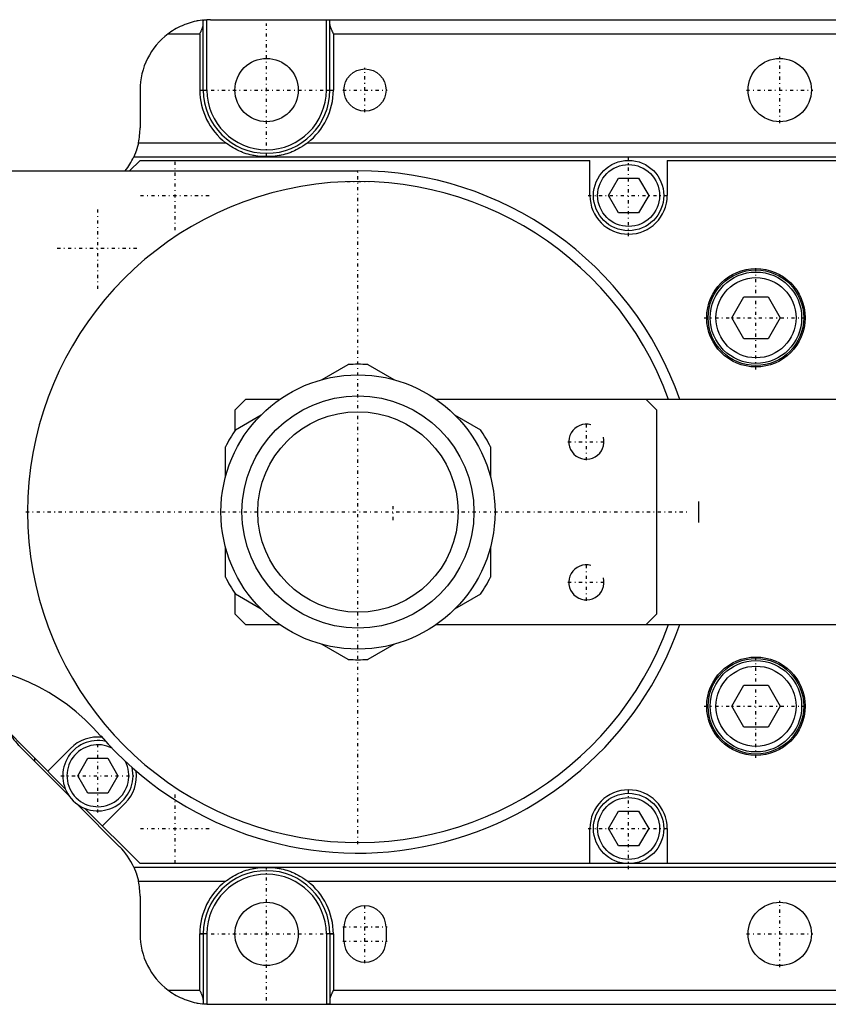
# Model space of a CAD drawing. Extents: x -342 to 171, y -70 to 70.
# Tile 4 of 5: x -48 to 67, y -70 to 70. Entities that reach past the tile are written whole.
import ezdxf

# ---------------------------------------------------------------- set-up
doc = ezdxf.new("R2010")
doc.units = 0
doc.linetypes.add('CENTER', pattern=[1.5, 0.45, -0.5, 0.05, -0.5])
for name, color, linetype in [('AM_0', 7, 'CONTINUOUS'), ('AM_10', 7, 'CONTINUOUS'), ('AM_7', 7, 'CENTER')]:
    doc.layers.add(name, color=color, linetype=linetype)

msp = doc.modelspace()

# ---------------------------------------------------------------- linework, layer by layer
at = {"layer": 'AM_0', "color": 7, "linetype": 'CONTINUOUS'}
for p, q in [((-21, 70), (119, 70)), ((-4.5, 60), (-4.5, 70)), ((-22, 60), (-22, 69.94)), ((-21.5, 60), (-21.5, 69.99)), ((-4, 60), (-4, 69.94)), ((-27, 68), (-22.5, 68)), ((-22.5, 68), (-22.5, 60)), ((-3.5, 68), (-3.5, 60)), ((-3.5, 68), (97.5, 68)), ((-31, 60), (-31, 54.64)), ((-22.5, 60), (-21.5, 60)), ((-4.5, 60), (-3.5, 60)), ((-31.23, 52.5), (-18.83, 52.5)), ((-7.17, 52.5), (101.17, 52.5)), ((-31.9, 50.5), (127, 50.5)), ((-11.9, 50.56), (-14.1, 50.56)), ((-32.5, 48.5), (-31, 50)), ((-31, 50), (33, 50)), ((33, 45), (33, 50)), ((44, 50), (44, 45)), ((44, 50), (103, 50)), ((-126.46, 48.5), (0, 48.5)), ((35.64, 45), (37.07, 47.48)), ((37.07, 47.48), (39.93, 47.48)), ((39.93, 47.48), (41.36, 45)), ((37.07, 42.52), (35.64, 45)), ((41.36, 45), (39.93, 42.52)), ((39.93, 42.52), (37.07, 42.52)), ((53.19, 27.62), (54.91, 30.59)), ((54.91, 30.59), (58.34, 30.59)), ((58.34, 30.59), (60.06, 27.62)), ((54.91, 24.64), (53.19, 27.62)), ((60.06, 27.62), (58.34, 24.64)), ((58.34, 24.64), (54.91, 24.64)), ((-5.1, 18.82), (-1.41, 20.95)), ((1.41, 20.95), (5.1, 18.82)), ((-16, 16), (-17.5, 14.5)), ((-11.15, 16), (-16, 16)), ((110, 16), (11.15, 16)), ((42.5, 14.5), (41, 16)), ((-17.5, 14.5), (-17.5, 11.61)), ((42.5, -14.5), (42.5, 14.5)), ((-17.44, 11.7), (-13.75, 13.83)), ((13.75, 13.83), (17.44, 11.7)), ((-18.85, 4.99), (-18.85, 9.26)), ((18.85, 9.26), (18.85, 4.99)), ((-18.85, -9.26), (-18.85, -4.99)), ((18.85, -4.99), (18.85, -9.26)), ((-17.5, -11.61), (-17.5, -14.5)), ((-13.75, -13.83), (-17.44, -11.7)), ((17.44, -11.7), (13.75, -13.83)), ((-17.5, -14.5), (-16, -16)), ((41, -16), (42.5, -14.5)), ((-16, -16), (-11.15, -16)), ((11.15, -16), (110, -16)), ((-1.41, -20.95), (-5.1, -18.82)), ((5.1, -18.82), (1.41, -20.95)), ((53.19, -27.62), (54.91, -24.64)), ((54.91, -24.64), (58.34, -24.64)), ((58.34, -24.64), (60.06, -27.62)), ((54.91, -30.59), (53.19, -27.62)), ((60.06, -27.62), (58.34, -30.59)), ((-41.64, -39.36), (-51, -30)), ((58.34, -30.59), (54.91, -30.59)), ((-41.09, -40.37), (-48.13, -33.3)), ((-46, -35), (-46, -35.44)), ((-44.14, -36.86), (-40.89, -33.61)), ((-39.86, -37.5), (-38.43, -35.02)), ((-38.43, -35.02), (-35.57, -35.02)), ((-35.57, -35.02), (-34.14, -37.5)), ((-38.43, -39.98), (-39.86, -37.5)), ((-34.14, -37.5), (-35.57, -39.98)), ((-35.57, -39.98), (-38.43, -39.98)), ((-39.89, -41.58), (-33.91, -47.59)), ((-33.11, -41.39), (-36.36, -44.64)), ((-31, -50), (-38.86, -42.14)), ((35.64, -45), (37.07, -42.53)), ((37.07, -42.53), (39.93, -42.53)), ((39.93, -42.53), (41.36, -45)), ((33, -50), (33, -45)), ((37.07, -47.48), (35.64, -45)), ((41.36, -45), (39.93, -47.48)), ((44, -45), (44, -50)), ((39.93, -47.48), (37.07, -47.48)), ((126, -50), (-31, -50)), ((-31.9, -50.5), (127, -50.5)), ((-14.1, -50.56), (-11.9, -50.56)), ((-31.23, -52.5), (-18.83, -52.5)), ((-7.17, -52.5), (101.17, -52.5)), ((-31, -54.64), (-31, -60)), ((-22.5, -68), (-22.5, -60)), ((-21.5, -60), (-22.5, -60)), ((-22, -60), (-22, -69.94)), ((-21.5, -60), (-21.5, -69.99)), ((-4.5, -60), (-4.5, -70)), ((-3.5, -60), (-4.5, -60)), ((-4, -60), (-4, -69.94)), ((-3.5, -60), (-3.5, -68)), ((-2, -61), (-2, -59)), ((4, -59), (4, -61)), ((-27, -68), (-22.5, -68)), ((-3.5, -68), (97.5, -68)), ((-21, -70), (119, -70))]:
    msp.add_line(p, q, dxfattribs=at)
for points in [[(-4.5, 70, 0), (-4.5, 70, 0), (-4.49, 70, 0), (-4.48, 70, 0), (-4.48, 70, 0), (-4.48, 70, 0), (-4.47, 70, 0), (-4.46, 70, 0), (-4.45, 70, 0), (-4.45, 70, 0), (-4.44, 70, 0), (-4.44, 70, 0), (-4.43, 70, 0), (-4.42, 70, 0), (-4.42, 70, 0), (-4.41, 70, 0), (-4.4, 70, 0), (-4.4, 70, 0), (-4.39, 70, 0), (-4.39, 70, 0), (-4.38, 70, 0), (-4.37, 70, 0), (-4.37, 70, 0), (-4.37, 70, 0), (-4.36, 70, 0), (-4.35, 70, 0), (-4.35, 70, 0), (-4.35, 70, 0), (-4.34, 70, 0), (-4.33, 70, 0), (-4.32, 70, 0), (-4.32, 70, 0), (-4.31, 70, 0), (-4.31, 70, 0), (-4.3, 70, 0), (-4.3, 70, 0), (-4.29, 70, 0), (-4.28, 70, 0), (-4.28, 70, 0), (-4.27, 70, 0), (-4.27, 70, 0), (-4.26, 70, 0), (-4.26, 70, 0), (-4.25, 70, 0), (-4.24, 70, 0), (-4.24, 70, 0), (-4.23, 70, 0), (-4.23, 70, 0), (-4.23, 70, 0), (-4.22, 70, 0), (-4.21, 70, 0), (-4.21, 70, 0), (-4.2, 70, 0), (-4.2, 70, 0), (-4.19, 70, 0), (-4.19, 70, 0), (-4.18, 70, 0), (-4.18, 70, 0), (-4.17, 70, 0), (-4.17, 70, 0), (-4.16, 70, 0), (-4.16, 70, 0), (-4.16, 70, 0), (-4.15, 70, 0), (-4.15, 69.99, 0), (-4.14, 69.99, 0), (-4.14, 69.99, 0), (-4.14, 69.99, 0), (-4.13, 69.99, 0), (-4.13, 69.99, 0), (-4.13, 69.99, 0), (-4.12, 69.99, 0), (-4.12, 69.99, 0), (-4.11, 69.99, 0), (-4.11, 69.99, 0), (-4.1, 69.99, 0), (-4.1, 69.99, 0), (-4.1, 69.99, 0), (-4.1, 69.99, 0), (-4.09, 69.99, 0), (-4.09, 69.99, 0), (-4.08, 69.99, 0), (-4.08, 69.99, 0), (-4.08, 69.99, 0), (-4.08, 69.99, 0), (-4.07, 69.99, 0), (-4.07, 69.98, 0), (-4.06, 69.98, 0), (-4.06, 69.98, 0), (-4.06, 69.98, 0), (-4.06, 69.98, 0), (-4.05, 69.98, 0), (-4.05, 69.98, 0), (-4.05, 69.98, 0), (-4.04, 69.98, 0), (-4.04, 69.98, 0), (-4.04, 69.98, 0), (-4.04, 69.98, 0), (-4.04, 69.98, 0), (-4.03, 69.97, 0), (-4.03, 69.97, 0), (-4.03, 69.97, 0), (-4.03, 69.97, 0), (-4.02, 69.97, 0), (-4.02, 69.97, 0), (-4.02, 69.97, 0), (-4.02, 69.97, 0), (-4.02, 69.97, 0), (-4.02, 69.96, 0), (-4.02, 69.96, 0), (-4.01, 69.96, 0), (-4.01, 69.96, 0), (-4.01, 69.96, 0), (-4.01, 69.96, 0), (-4.01, 69.96, 0), (-4.01, 69.96, 0), (-4.01, 69.96, 0), (-4.01, 69.95, 0), (-4, 69.95, 0), (-4, 69.95, 0), (-4, 69.95, 0), (-4, 69.95, 0), (-4, 69.95, 0), (-4, 69.95, 0), (-4, 69.94, 0), (-4, 69.94, 0), (-4, 69.94, 0), (-4, 69.94, 0), (-4, 69.94, 0), (-4, 69.94, 0), (-4, 69.94, 0)], [(-22, 69.95, 0), (-22.14, 69.93, 0), (-22.43, 69.9, 0), (-22.72, 69.85, 0), (-22.87, 69.82, 0), (-23.02, 69.79, 0), (-23.31, 69.73, 0), (-23.6, 69.66, 0), (-23.89, 69.57, 0), (-24.18, 69.48, 0), (-24.46, 69.38, 0), (-24.61, 69.33, 0), (-24.75, 69.27, 0), (-25.03, 69.15, 0), (-25.31, 69.02, 0), (-25.58, 68.89, 0), (-25.85, 68.75, 0), (-26.11, 68.59, 0), (-26.25, 68.51, 0), (-26.37, 68.43, 0), (-26.63, 68.27, 0), (-26.88, 68.09, 0), (-27, 68, 0)], [(-22.5, 68, 0), (-22.48, 68.04, 0), (-22.44, 68.11, 0), (-22.41, 68.19, 0), (-22.39, 68.23, 0), (-22.37, 68.27, 0), (-22.33, 68.34, 0), (-22.29, 68.42, 0), (-22.26, 68.5, 0), (-22.22, 68.58, 0), (-22.19, 68.65, 0), (-22.17, 68.69, 0), (-22.16, 68.73, 0), (-22.13, 68.8, 0), (-22.1, 68.88, 0), (-22.07, 68.95, 0), (-22.05, 69.02, 0), (-22.03, 69.09, 0), (-22.02, 69.13, 0), (-22.02, 69.16, 0), (-22.01, 69.2, 0), (-22.01, 69.21, 0), (-22.01, 69.22, 0), (-22.01, 69.23, 0), (-22.01, 69.23, 0), (-22, 69.24, 0), (-22, 69.25, 0), (-22, 69.26, 0), (-22, 69.28, 0), (-22, 69.29, 0), (-22, 69.29, 0), (-22, 69.3, 0), (-22, 69.31, 0), (-22, 69.32, 0), (-22, 69.32, 0)], [(-22, 69.95, 0), (-22, 69.95, 0), (-22, 69.95, 0), (-21.99, 69.95, 0), (-21.99, 69.95, 0), (-21.99, 69.95, 0), (-21.99, 69.95, 0), (-21.99, 69.95, 0), (-21.99, 69.95, 0), (-21.99, 69.95, 0), (-21.99, 69.95, 0), (-21.99, 69.95, 0), (-21.99, 69.95, 0), (-21.98, 69.95, 0), (-21.98, 69.95, 0), (-21.98, 69.95, 0), (-21.98, 69.95, 0), (-21.98, 69.95, 0), (-21.98, 69.95, 0), (-21.97, 69.95, 0), (-21.97, 69.95, 0), (-21.97, 69.95, 0), (-21.97, 69.95, 0), (-21.97, 69.95, 0), (-21.96, 69.95, 0), (-21.96, 69.95, 0), (-21.96, 69.95, 0), (-21.96, 69.95, 0), (-21.96, 69.95, 0), (-21.95, 69.95, 0), (-21.95, 69.95, 0), (-21.95, 69.95, 0), (-21.94, 69.96, 0), (-21.94, 69.96, 0), (-21.94, 69.96, 0), (-21.94, 69.96, 0), (-21.93, 69.96, 0), (-21.93, 69.96, 0), (-21.93, 69.96, 0), (-21.92, 69.96, 0), (-21.92, 69.96, 0), (-21.92, 69.96, 0), (-21.92, 69.96, 0), (-21.91, 69.96, 0), (-21.91, 69.96, 0), (-21.91, 69.96, 0), (-21.9, 69.96, 0), (-21.9, 69.96, 0), (-21.9, 69.96, 0), (-21.89, 69.96, 0), (-21.89, 69.96, 0), (-21.89, 69.96, 0), (-21.88, 69.96, 0), (-21.88, 69.96, 0), (-21.87, 69.96, 0), (-21.87, 69.96, 0), (-21.87, 69.96, 0), (-21.86, 69.96, 0), (-21.86, 69.96, 0), (-21.85, 69.96, 0), (-21.85, 69.96, 0), (-21.85, 69.96, 0), (-21.85, 69.96, 0), (-21.84, 69.96, 0), (-21.84, 69.97, 0), (-21.83, 69.97, 0), (-21.83, 69.97, 0), (-21.83, 69.97, 0), (-21.82, 69.97, 0), (-21.82, 69.97, 0), (-21.82, 69.97, 0), (-21.81, 69.97, 0), (-21.8, 69.97, 0), (-21.8, 69.97, 0), (-21.79, 69.97, 0), (-21.79, 69.97, 0), (-21.79, 69.97, 0), (-21.78, 69.97, 0), (-21.78, 69.97, 0), (-21.77, 69.97, 0), (-21.77, 69.97, 0), (-21.76, 69.97, 0), (-21.75, 69.97, 0), (-21.75, 69.97, 0), (-21.75, 69.97, 0), (-21.74, 69.97, 0), (-21.74, 69.97, 0), (-21.73, 69.97, 0), (-21.72, 69.97, 0), (-21.72, 69.97, 0), (-21.72, 69.97, 0), (-21.71, 69.97, 0), (-21.71, 69.98, 0), (-21.7, 69.98, 0), (-21.69, 69.98, 0), (-21.69, 69.98, 0), (-21.68, 69.98, 0), (-21.68, 69.98, 0), (-21.67, 69.98, 0), (-21.67, 69.98, 0), (-21.66, 69.98, 0), (-21.65, 69.98, 0), (-21.65, 69.98, 0), (-21.64, 69.98, 0), (-21.64, 69.98, 0), (-21.64, 69.98, 0), (-21.63, 69.98, 0), (-21.62, 69.98, 0), (-21.62, 69.98, 0), (-21.62, 69.98, 0), (-21.61, 69.98, 0), (-21.6, 69.98, 0), (-21.6, 69.98, 0), (-21.6, 69.98, 0), (-21.59, 69.98, 0), (-21.58, 69.98, 0), (-21.58, 69.98, 0), (-21.57, 69.98, 0), (-21.56, 69.98, 0), (-21.56, 69.98, 0), (-21.56, 69.98, 0), (-21.55, 69.98, 0), (-21.54, 69.99, 0), (-21.54, 69.99, 0), (-21.53, 69.99, 0), (-21.52, 69.99, 0), (-21.52, 69.99, 0), (-21.52, 69.99, 0), (-21.51, 69.99, 0), (-21.5, 69.99, 0), (-21.5, 69.99, 0)], [(-22, 69.94, 0), (-22, 69.94, 0), (-22, 69.94, 0), (-22, 69.95, 0), (-22, 69.95, 0)], [(-4, 69.32, 0), (-4, 69.32, 0), (-4, 69.31, 0), (-4, 69.3, 0), (-4, 69.29, 0), (-4, 69.29, 0), (-4, 69.28, 0), (-4, 69.26, 0), (-4, 69.25, 0), (-4, 69.24, 0), (-3.99, 69.23, 0), (-3.99, 69.23, 0), (-3.99, 69.22, 0), (-3.99, 69.21, 0), (-3.99, 69.2, 0), (-3.98, 69.16, 0), (-3.98, 69.13, 0), (-3.97, 69.09, 0), (-3.95, 69.02, 0), (-3.93, 68.95, 0), (-3.9, 68.88, 0), (-3.87, 68.8, 0), (-3.84, 68.73, 0), (-3.83, 68.69, 0), (-3.81, 68.65, 0), (-3.78, 68.58, 0), (-3.74, 68.5, 0), (-3.71, 68.42, 0), (-3.67, 68.34, 0), (-3.63, 68.27, 0), (-3.61, 68.23, 0), (-3.59, 68.19, 0), (-3.56, 68.11, 0), (-3.52, 68.04, 0), (-3.5, 68, 0)], [(-31.23, 52.5, 0), (-31.23, 52.49, 0), (-31.24, 52.46, 0), (-31.25, 52.43, 0), (-31.25, 52.42, 0), (-31.25, 52.4, 0), (-31.26, 52.37, 0), (-31.27, 52.34, 0), (-31.27, 52.32, 0), (-31.28, 52.29, 0), (-31.29, 52.26, 0), (-31.29, 52.24, 0), (-31.29, 52.23, 0), (-31.3, 52.2, 0), (-31.31, 52.17, 0), (-31.32, 52.15, 0), (-31.32, 52.12, 0), (-31.33, 52.09, 0), (-31.33, 52.07, 0), (-31.34, 52.06, 0), (-31.35, 52.03, 0), (-31.35, 52, 0), (-31.36, 51.99, 0), (-31.36, 51.97, 0), (-31.37, 51.95, 0), (-31.38, 51.92, 0), (-31.38, 51.9, 0), (-31.39, 51.89, 0), (-31.39, 51.86, 0), (-31.4, 51.83, 0), (-31.41, 51.81, 0), (-31.42, 51.78, 0), (-31.43, 51.75, 0), (-31.43, 51.74, 0), (-31.43, 51.73, 0), (-31.44, 51.7, 0), (-31.45, 51.67, 0), (-31.46, 51.65, 0), (-31.47, 51.62, 0), (-31.48, 51.59, 0), (-31.48, 51.58, 0), (-31.48, 51.57, 0), (-31.49, 51.54, 0), (-31.5, 51.52, 0), (-31.51, 51.49, 0), (-31.52, 51.47, 0), (-31.53, 51.44, 0), (-31.53, 51.43, 0), (-31.53, 51.42, 0), (-31.54, 51.39, 0), (-31.55, 51.37, 0), (-31.56, 51.34, 0), (-31.57, 51.32, 0), (-31.58, 51.3, 0), (-31.58, 51.29, 0), (-31.58, 51.28, 0), (-31.59, 51.25, 0), (-31.6, 51.23, 0), (-31.61, 51.21, 0), (-31.61, 51.19, 0), (-31.62, 51.17, 0), (-31.63, 51.16, 0), (-31.63, 51.15, 0), (-31.64, 51.12, 0), (-31.65, 51.1, 0), (-31.65, 51.09, 0), (-31.65, 51.08, 0), (-31.66, 51.07, 0), (-31.67, 51.05, 0), (-31.67, 51.04, 0), (-31.68, 51.03, 0), (-31.68, 51.01, 0), (-31.69, 50.99, 0), (-31.7, 50.97, 0), (-31.7, 50.95, 0), (-31.71, 50.94, 0), (-31.72, 50.93, 0), (-31.72, 50.92, 0), (-31.73, 50.9, 0), (-31.73, 50.88, 0), (-31.74, 50.87, 0), (-31.75, 50.85, 0), (-31.75, 50.83, 0), (-31.76, 50.82, 0), (-31.76, 50.82, 0), (-31.77, 50.8, 0), (-31.77, 50.79, 0), (-31.78, 50.77, 0), (-31.79, 50.76, 0), (-31.79, 50.74, 0), (-31.79, 50.73, 0), (-31.8, 50.73, 0), (-31.8, 50.71, 0), (-31.81, 50.7, 0), (-31.81, 50.69, 0), (-31.82, 50.68, 0), (-31.82, 50.66, 0), (-31.83, 50.66, 0), (-31.83, 50.65, 0), (-31.83, 50.64, 0), (-31.84, 50.63, 0), (-31.84, 50.62, 0), (-31.85, 50.61, 0), (-31.85, 50.6, 0), (-31.85, 50.6, 0), (-31.86, 50.59, 0), (-31.86, 50.58, 0), (-31.86, 50.57, 0), (-31.87, 50.57, 0), (-31.87, 50.57, 0), (-31.87, 50.56, 0), (-31.87, 50.55, 0), (-31.88, 50.55, 0), (-31.88, 50.55, 0), (-31.88, 50.54, 0), (-31.88, 50.53, 0), (-31.88, 50.53, 0), (-31.89, 50.52, 0), (-31.89, 50.52, 0), (-31.89, 50.52, 0), (-31.89, 50.52, 0), (-31.89, 50.51, 0), (-31.89, 50.51, 0), (-31.89, 50.51, 0), (-31.9, 50.5, 0), (-31.9, 50.5, 0), (-31.9, 50.5, 0), (-31.9, 50.5, 0), (-31.9, 50.5, 0), (-31.9, 50.5, 0), (-31.9, 50.5, 0)], [(-14.1, 50.56, 0), (-14.23, 50.58, 0), (-14.51, 50.62, 0), (-14.79, 50.67, 0), (-14.93, 50.7, 0), (-15.07, 50.73, 0), (-15.34, 50.79, 0), (-15.62, 50.87, 0), (-15.89, 50.95, 0), (-16.17, 51.04, 0), (-16.44, 51.14, 0), (-16.57, 51.2, 0), (-16.71, 51.25, 0), (-16.97, 51.37, 0), (-17.23, 51.5, 0), (-17.49, 51.63, 0), (-17.75, 51.77, 0), (-18, 51.92, 0), (-18.12, 52, 0), (-18.24, 52.08, 0), (-18.48, 52.24, 0), (-18.72, 52.41, 0), (-18.83, 52.5, 0)], [(-7.17, 52.5, 0), (-7.28, 52.41, 0), (-7.52, 52.24, 0), (-7.76, 52.08, 0), (-7.88, 52, 0), (-8, 51.92, 0), (-8.25, 51.77, 0), (-8.51, 51.63, 0), (-8.77, 51.5, 0), (-9.03, 51.37, 0), (-9.29, 51.25, 0), (-9.43, 51.2, 0), (-9.56, 51.14, 0), (-9.83, 51.04, 0), (-10.11, 50.95, 0), (-10.38, 50.87, 0), (-10.66, 50.79, 0), (-10.93, 50.73, 0), (-11.07, 50.7, 0), (-11.21, 50.67, 0), (-11.49, 50.62, 0), (-11.77, 50.58, 0), (-11.9, 50.56, 0)], [(-31.9, -50.5, 0), (-31.9, -50.5, 0), (-31.9, -50.5, 0), (-31.9, -50.5, 0), (-31.9, -50.5, 0), (-31.9, -50.5, 0), (-31.9, -50.5, 0), (-31.89, -50.51, 0), (-31.89, -50.51, 0), (-31.89, -50.51, 0), (-31.89, -50.52, 0), (-31.89, -50.52, 0), (-31.89, -50.52, 0), (-31.89, -50.52, 0), (-31.88, -50.53, 0), (-31.88, -50.53, 0), (-31.88, -50.54, 0), (-31.88, -50.55, 0), (-31.88, -50.55, 0), (-31.87, -50.55, 0), (-31.87, -50.56, 0), (-31.87, -50.57, 0), (-31.87, -50.57, 0), (-31.86, -50.57, 0), (-31.86, -50.58, 0), (-31.86, -50.59, 0), (-31.85, -50.6, 0), (-31.85, -50.6, 0), (-31.85, -50.61, 0), (-31.84, -50.62, 0), (-31.84, -50.63, 0), (-31.83, -50.64, 0), (-31.83, -50.65, 0), (-31.83, -50.66, 0), (-31.82, -50.66, 0), (-31.82, -50.68, 0), (-31.81, -50.69, 0), (-31.81, -50.7, 0), (-31.8, -50.71, 0), (-31.8, -50.73, 0), (-31.79, -50.73, 0), (-31.79, -50.74, 0), (-31.79, -50.76, 0), (-31.78, -50.77, 0), (-31.77, -50.79, 0), (-31.77, -50.8, 0), (-31.76, -50.82, 0), (-31.76, -50.82, 0), (-31.75, -50.83, 0), (-31.75, -50.85, 0), (-31.74, -50.87, 0), (-31.73, -50.88, 0), (-31.73, -50.9, 0), (-31.72, -50.92, 0), (-31.72, -50.93, 0), (-31.71, -50.94, 0), (-31.7, -50.95, 0), (-31.7, -50.97, 0), (-31.69, -50.99, 0), (-31.68, -51.01, 0), (-31.68, -51.03, 0), (-31.67, -51.04, 0), (-31.67, -51.05, 0), (-31.66, -51.07, 0), (-31.65, -51.08, 0), (-31.65, -51.09, 0), (-31.65, -51.1, 0), (-31.64, -51.12, 0), (-31.63, -51.15, 0), (-31.63, -51.16, 0), (-31.62, -51.17, 0), (-31.61, -51.19, 0), (-31.61, -51.21, 0), (-31.6, -51.23, 0), (-31.59, -51.25, 0), (-31.58, -51.28, 0), (-31.58, -51.29, 0), (-31.58, -51.3, 0), (-31.57, -51.32, 0), (-31.56, -51.34, 0), (-31.55, -51.37, 0), (-31.54, -51.39, 0), (-31.53, -51.42, 0), (-31.53, -51.43, 0), (-31.53, -51.44, 0), (-31.52, -51.47, 0), (-31.51, -51.49, 0), (-31.5, -51.52, 0), (-31.49, -51.54, 0), (-31.48, -51.57, 0), (-31.48, -51.58, 0), (-31.48, -51.59, 0), (-31.47, -51.62, 0), (-31.46, -51.65, 0), (-31.45, -51.67, 0), (-31.44, -51.7, 0), (-31.43, -51.73, 0), (-31.43, -51.74, 0), (-31.43, -51.75, 0), (-31.42, -51.78, 0), (-31.41, -51.81, 0), (-31.4, -51.83, 0), (-31.39, -51.86, 0), (-31.39, -51.89, 0), (-31.38, -51.9, 0), (-31.38, -51.92, 0), (-31.37, -51.95, 0), (-31.36, -51.97, 0), (-31.36, -51.99, 0), (-31.35, -52, 0), (-31.35, -52.03, 0), (-31.34, -52.06, 0), (-31.33, -52.07, 0), (-31.33, -52.09, 0), (-31.32, -52.12, 0), (-31.32, -52.15, 0), (-31.31, -52.17, 0), (-31.3, -52.2, 0), (-31.29, -52.23, 0), (-31.29, -52.24, 0), (-31.29, -52.26, 0), (-31.28, -52.29, 0), (-31.27, -52.32, 0), (-31.27, -52.34, 0), (-31.26, -52.37, 0), (-31.25, -52.4, 0), (-31.25, -52.42, 0), (-31.25, -52.43, 0), (-31.24, -52.46, 0), (-31.23, -52.49, 0), (-31.23, -52.5, 0)], [(-18.83, -52.5, 0), (-18.72, -52.41, 0), (-18.48, -52.24, 0), (-18.24, -52.08, 0), (-18.12, -52, 0), (-18, -51.92, 0), (-17.75, -51.77, 0), (-17.49, -51.63, 0), (-17.23, -51.5, 0), (-16.97, -51.37, 0), (-16.71, -51.25, 0), (-16.57, -51.2, 0), (-16.44, -51.14, 0), (-16.17, -51.04, 0), (-15.89, -50.95, 0), (-15.62, -50.87, 0), (-15.34, -50.79, 0), (-15.07, -50.73, 0), (-14.93, -50.7, 0), (-14.79, -50.67, 0), (-14.51, -50.62, 0), (-14.23, -50.58, 0), (-14.1, -50.56, 0)], [(-11.9, -50.56, 0), (-11.77, -50.58, 0), (-11.49, -50.62, 0), (-11.21, -50.67, 0), (-11.07, -50.7, 0), (-10.93, -50.73, 0), (-10.66, -50.79, 0), (-10.38, -50.87, 0), (-10.11, -50.95, 0), (-9.83, -51.04, 0), (-9.56, -51.14, 0), (-9.43, -51.2, 0), (-9.29, -51.25, 0), (-9.03, -51.37, 0), (-8.77, -51.5, 0), (-8.51, -51.63, 0), (-8.25, -51.77, 0), (-8, -51.92, 0), (-7.88, -52, 0), (-7.76, -52.08, 0), (-7.52, -52.24, 0), (-7.28, -52.41, 0), (-7.17, -52.5, 0)], [(-27, -68, 0), (-26.88, -68.09, 0), (-26.63, -68.27, 0), (-26.37, -68.43, 0), (-26.25, -68.51, 0), (-26.11, -68.59, 0), (-25.85, -68.75, 0), (-25.58, -68.89, 0), (-25.31, -69.02, 0), (-25.03, -69.15, 0), (-24.75, -69.27, 0), (-24.61, -69.33, 0), (-24.46, -69.38, 0), (-24.18, -69.48, 0), (-23.89, -69.57, 0), (-23.6, -69.66, 0), (-23.31, -69.73, 0), (-23.02, -69.79, 0), (-22.87, -69.82, 0), (-22.72, -69.85, 0), (-22.43, -69.9, 0), (-22.14, -69.93, 0), (-22, -69.95, 0)], [(-22, -69.32, 0), (-22, -69.32, 0), (-22, -69.31, 0), (-22, -69.3, 0), (-22, -69.29, 0), (-22, -69.29, 0), (-22, -69.28, 0), (-22, -69.26, 0), (-22, -69.25, 0), (-22, -69.24, 0), (-22.01, -69.23, 0), (-22.01, -69.23, 0), (-22.01, -69.22, 0), (-22.01, -69.21, 0), (-22.01, -69.2, 0), (-22.02, -69.16, 0), (-22.02, -69.13, 0), (-22.03, -69.09, 0), (-22.05, -69.02, 0), (-22.07, -68.95, 0), (-22.1, -68.88, 0), (-22.13, -68.8, 0), (-22.16, -68.73, 0), (-22.17, -68.69, 0), (-22.19, -68.65, 0), (-22.22, -68.58, 0), (-22.26, -68.5, 0), (-22.29, -68.42, 0), (-22.33, -68.34, 0), (-22.37, -68.27, 0), (-22.39, -68.23, 0), (-22.41, -68.19, 0), (-22.44, -68.11, 0), (-22.48, -68.04, 0), (-22.5, -68, 0)], [(-3.5, -68, 0), (-3.52, -68.04, 0), (-3.56, -68.11, 0), (-3.59, -68.19, 0), (-3.61, -68.23, 0), (-3.63, -68.27, 0), (-3.67, -68.34, 0), (-3.71, -68.42, 0), (-3.74, -68.5, 0), (-3.78, -68.58, 0), (-3.81, -68.65, 0), (-3.83, -68.69, 0), (-3.84, -68.73, 0), (-3.87, -68.8, 0), (-3.9, -68.88, 0), (-3.93, -68.95, 0), (-3.95, -69.02, 0), (-3.97, -69.09, 0), (-3.98, -69.13, 0), (-3.98, -69.16, 0), (-3.99, -69.2, 0), (-3.99, -69.21, 0), (-3.99, -69.22, 0), (-3.99, -69.23, 0), (-3.99, -69.23, 0), (-4, -69.24, 0), (-4, -69.25, 0), (-4, -69.26, 0), (-4, -69.28, 0), (-4, -69.29, 0), (-4, -69.29, 0), (-4, -69.3, 0), (-4, -69.31, 0), (-4, -69.32, 0), (-4, -69.32, 0)], [(-22, -69.95, 0), (-22, -69.95, 0), (-22, -69.94, 0), (-22, -69.94, 0), (-22, -69.94, 0)], [(-21.5, -69.99, 0), (-21.5, -69.99, 0), (-21.51, -69.99, 0), (-21.52, -69.99, 0), (-21.52, -69.99, 0), (-21.52, -69.99, 0), (-21.53, -69.99, 0), (-21.54, -69.99, 0), (-21.54, -69.99, 0), (-21.55, -69.98, 0), (-21.56, -69.98, 0), (-21.56, -69.98, 0), (-21.56, -69.98, 0), (-21.57, -69.98, 0), (-21.58, -69.98, 0), (-21.58, -69.98, 0), (-21.59, -69.98, 0), (-21.6, -69.98, 0), (-21.6, -69.98, 0), (-21.6, -69.98, 0), (-21.61, -69.98, 0), (-21.62, -69.98, 0), (-21.62, -69.98, 0), (-21.62, -69.98, 0), (-21.63, -69.98, 0), (-21.64, -69.98, 0), (-21.64, -69.98, 0), (-21.64, -69.98, 0), (-21.65, -69.98, 0), (-21.65, -69.98, 0), (-21.66, -69.98, 0), (-21.67, -69.98, 0), (-21.67, -69.98, 0), (-21.68, -69.98, 0), (-21.68, -69.98, 0), (-21.69, -69.98, 0), (-21.69, -69.98, 0), (-21.7, -69.98, 0), (-21.71, -69.98, 0), (-21.71, -69.97, 0), (-21.72, -69.97, 0), (-21.72, -69.97, 0), (-21.72, -69.97, 0), (-21.73, -69.97, 0), (-21.74, -69.97, 0), (-21.74, -69.97, 0), (-21.75, -69.97, 0), (-21.75, -69.97, 0), (-21.75, -69.97, 0), (-21.76, -69.97, 0), (-21.77, -69.97, 0), (-21.77, -69.97, 0), (-21.78, -69.97, 0), (-21.78, -69.97, 0), (-21.79, -69.97, 0), (-21.79, -69.97, 0), (-21.79, -69.97, 0), (-21.8, -69.97, 0), (-21.8, -69.97, 0), (-21.81, -69.97, 0), (-21.82, -69.97, 0), (-21.82, -69.97, 0), (-21.82, -69.97, 0), (-21.83, -69.97, 0), (-21.83, -69.97, 0), (-21.83, -69.97, 0), (-21.84, -69.97, 0), (-21.84, -69.96, 0), (-21.85, -69.96, 0), (-21.85, -69.96, 0), (-21.85, -69.96, 0), (-21.85, -69.96, 0), (-21.86, -69.96, 0), (-21.86, -69.96, 0), (-21.87, -69.96, 0), (-21.87, -69.96, 0), (-21.87, -69.96, 0), (-21.88, -69.96, 0), (-21.88, -69.96, 0), (-21.89, -69.96, 0), (-21.89, -69.96, 0), (-21.89, -69.96, 0), (-21.9, -69.96, 0), (-21.9, -69.96, 0), (-21.9, -69.96, 0), (-21.91, -69.96, 0), (-21.91, -69.96, 0), (-21.91, -69.96, 0), (-21.92, -69.96, 0), (-21.92, -69.96, 0), (-21.92, -69.96, 0), (-21.92, -69.96, 0), (-21.93, -69.96, 0), (-21.93, -69.96, 0), (-21.93, -69.96, 0), (-21.94, -69.96, 0), (-21.94, -69.96, 0), (-21.94, -69.96, 0), (-21.94, -69.96, 0), (-21.95, -69.95, 0), (-21.95, -69.95, 0), (-21.95, -69.95, 0), (-21.96, -69.95, 0), (-21.96, -69.95, 0), (-21.96, -69.95, 0), (-21.96, -69.95, 0), (-21.96, -69.95, 0), (-21.97, -69.95, 0), (-21.97, -69.95, 0), (-21.97, -69.95, 0), (-21.97, -69.95, 0), (-21.97, -69.95, 0), (-21.98, -69.95, 0), (-21.98, -69.95, 0), (-21.98, -69.95, 0), (-21.98, -69.95, 0), (-21.98, -69.95, 0), (-21.98, -69.95, 0), (-21.99, -69.95, 0), (-21.99, -69.95, 0), (-21.99, -69.95, 0), (-21.99, -69.95, 0), (-21.99, -69.95, 0), (-21.99, -69.95, 0), (-21.99, -69.95, 0), (-21.99, -69.95, 0), (-21.99, -69.95, 0), (-21.99, -69.95, 0), (-22, -69.95, 0), (-22, -69.95, 0), (-22, -69.95, 0)], [(-4, -69.94, 0), (-4, -69.94, 0), (-4, -69.94, 0), (-4, -69.94, 0), (-4, -69.94, 0), (-4, -69.94, 0), (-4, -69.94, 0), (-4, -69.95, 0), (-4, -69.95, 0), (-4, -69.95, 0), (-4, -69.95, 0), (-4, -69.95, 0), (-4, -69.95, 0), (-4.01, -69.95, 0), (-4.01, -69.96, 0), (-4.01, -69.96, 0), (-4.01, -69.96, 0), (-4.01, -69.96, 0), (-4.01, -69.96, 0), (-4.01, -69.96, 0), (-4.01, -69.96, 0), (-4.02, -69.96, 0), (-4.02, -69.96, 0), (-4.02, -69.97, 0), (-4.02, -69.97, 0), (-4.02, -69.97, 0), (-4.02, -69.97, 0), (-4.02, -69.97, 0), (-4.03, -69.97, 0), (-4.03, -69.97, 0), (-4.03, -69.97, 0), (-4.03, -69.97, 0), (-4.04, -69.98, 0), (-4.04, -69.98, 0), (-4.04, -69.98, 0), (-4.04, -69.98, 0), (-4.04, -69.98, 0), (-4.05, -69.98, 0), (-4.05, -69.98, 0), (-4.05, -69.98, 0), (-4.06, -69.98, 0), (-4.06, -69.98, 0), (-4.06, -69.98, 0), (-4.06, -69.98, 0), (-4.07, -69.98, 0), (-4.07, -69.99, 0), (-4.08, -69.99, 0), (-4.08, -69.99, 0), (-4.08, -69.99, 0), (-4.08, -69.99, 0), (-4.09, -69.99, 0), (-4.09, -69.99, 0), (-4.1, -69.99, 0), (-4.1, -69.99, 0), (-4.1, -69.99, 0), (-4.1, -69.99, 0), (-4.11, -69.99, 0), (-4.11, -69.99, 0), (-4.12, -69.99, 0), (-4.12, -69.99, 0), (-4.13, -69.99, 0), (-4.13, -69.99, 0), (-4.13, -69.99, 0), (-4.14, -69.99, 0), (-4.14, -69.99, 0), (-4.14, -69.99, 0), (-4.15, -69.99, 0), (-4.15, -70, 0), (-4.16, -70, 0), (-4.16, -70, 0), (-4.16, -70, 0), (-4.17, -70, 0), (-4.17, -70, 0), (-4.18, -70, 0), (-4.18, -70, 0), (-4.19, -70, 0), (-4.19, -70, 0), (-4.2, -70, 0), (-4.2, -70, 0), (-4.21, -70, 0), (-4.21, -70, 0), (-4.22, -70, 0), (-4.23, -70, 0), (-4.23, -70, 0), (-4.23, -70, 0), (-4.24, -70, 0), (-4.24, -70, 0), (-4.25, -70, 0), (-4.26, -70, 0), (-4.26, -70, 0), (-4.27, -70, 0), (-4.27, -70, 0), (-4.28, -70, 0), (-4.28, -70, 0), (-4.29, -70, 0), (-4.3, -70, 0), (-4.3, -70, 0), (-4.31, -70, 0), (-4.31, -70, 0), (-4.32, -70, 0), (-4.32, -70, 0), (-4.33, -70, 0), (-4.34, -70, 0), (-4.35, -70, 0), (-4.35, -70, 0), (-4.35, -70, 0), (-4.36, -70, 0), (-4.37, -70, 0), (-4.37, -70, 0), (-4.37, -70, 0), (-4.38, -70, 0), (-4.39, -70, 0), (-4.39, -70, 0), (-4.4, -70, 0), (-4.4, -70, 0), (-4.41, -70, 0), (-4.42, -70, 0), (-4.42, -70, 0), (-4.43, -70, 0), (-4.44, -70, 0), (-4.44, -70, 0), (-4.45, -70, 0), (-4.45, -70, 0), (-4.46, -70, 0), (-4.47, -70, 0), (-4.48, -70, 0), (-4.48, -70, 0), (-4.48, -70, 0), (-4.49, -70, 0), (-4.5, -70, 0), (-4.5, -70, 0)]]:
    msp.add_polyline3d(points, dxfattribs=at)
for centre, radius in [((-13, 60), 4.5), ((60, 60), 4.5), ((1, 60), 3), ((38.5, 45), 5), ((38.5, 45), 4.4), ((56.62, 27.62), 7), ((56.62, 27.62), 6.8), ((56.62, 27.62), 6.5), ((56.62, 27.62), 5.7), ((0, 0), 19.5), ((0, 0), 16.5), ((0, 0), 14.25), ((56.62, -27.62), 7), ((56.62, -27.62), 6.8), ((56.62, -27.62), 6.5), ((56.62, -27.62), 5.7), ((38.5, -45), 5), ((38.5, -45), 4.4), ((-13, -60), 4.5), ((60, -60), 4.5)]:
    msp.add_circle(centre, radius, dxfattribs=at)
for centre, radius, start, end in [((-21, 60), 10, 90, 92.866), ((-21, 60), 10, 126.8699, 180), ((-13, 60), 9.5, 180, 232.1364), ((-13, 60), 9, 180, 0), ((-13, 60), 8.5, 180, 0), ((-13, 60), 9.5, 307.8636, 0), ((-41, 54.64), 10, 347.6431, 0), ((-41, 54.64), 10, 322.1207, 335.5436), ((0, 0), 48.5, 19.2625, 90), ((0, 0), 47, 19.9028, 340.0972), ((38.5, 45), 5.5, 180, 0), ((0, 0), 21, 86.1532, 93.8468), ((0, 0), 21, 146.1532, 153.8468), ((0, 0), 21, 26.1532, 33.8468), ((0, 0), 48.5, 358.2277, 1.7723), ((0, 0), 21, 206.1532, 213.8468), ((0, 0), 21, 326.1532, 333.8468), ((0, 0), 48.5, 220.9994, 340.7375), ((0, 0), 21, 266.1532, 273.8468), ((-59.25, -51.5), 30, 40.9994, 90), ((-41.04, -26.25), 10, 210.8026, 224.8673), ((-37, -37.5), 5.5, 83.926, 135), ((-37, -37.5), 5, 77.1285, 13.6405), ((-37, -37.5), 4.4, 62.7911, 27.9779), ((-37, -37.5), 5.5, 315, 6.843), ((38.5, -45), 5.5, 0, 180), ((-41, -54.64), 10, 24.4564, 44.8673), ((-13, -60), 9, 0, 180), ((-13, -60), 8.5, 0, 180), ((-41, -54.64), 10, 0, 12.3569), ((-13, -60), 9.5, 127.8636, 180), ((-13, -60), 9.5, 0, 52.1364), ((1, -59), 3, 0, 180), ((-21, -60), 10, 180, 233.1301), ((1, -61), 3, 180, 0), ((-21, -60), 10, 267.134, 270)]:
    msp.add_arc(centre, radius, start, end, dxfattribs=at)
at = {"layer": 'AM_10', "color": 7, "linetype": 'CONTINUOUS'}
for centre in [(32.5, 10), (32.5, -10)]:
    msp.add_arc(centre, 2.5, 75, 15, dxfattribs=at)
at = {"layer": 'AM_7', "color": 4, "linetype": 'CENTER'}
for p, q in [((-13, 50.55), (-13, 69.45)), ((60, 55.27), (60, 64.72)), ((1, 56.85), (1, 63.15)), ((-22.45, 60), (-3.55, 60)), ((-2.15, 60), (4.15, 60)), ((55.27, 60), (64.72, 60)), ((38.5, 39.23), (38.5, 50.77)), ((-26, 40.06), (-26, 49.94)), ((0, -47.25), (0, 48.58)), ((-1.57, 47), (1.57, 47)), ((0, -47.25), (0, 47.25)), ((-30.94, 45), (-21.06, 45)), ((32.73, 45), (44.27, 45)), ((-37, 31.72), (-37, 43.28)), ((-42.78, 37.5), (-31.22, 37.5)), ((56.62, 20.27), (56.62, 34.97)), ((49.27, 27.62), (63.97, 27.62)), ((32.5, 7.37), (32.5, 12.62)), ((29.88, 10), (35.12, 10)), ((-47.25, 0), (47.25, 0)), ((-47.25, 0), (47.25, 0)), ((5, -1.15), (5, 1.15)), ((32.5, -12.62), (32.5, -7.37)), ((29.88, -10), (35.12, -10)), ((56.62, -34.97), (56.62, -20.27)), ((49.27, -27.62), (63.97, -27.62)), ((-37, -42.75), (-37, -32.25)), ((-42.25, -37.5), (-31.75, -37.5)), ((-26, -49.94), (-26, -40.06)), ((38.5, -50.77), (38.5, -39.23)), ((-30.94, -45), (-21.06, -45)), ((32.73, -45), (44.27, -45)), ((-13, -69.45), (-13, -50.55)), ((1, -64.15), (1, -55.85)), ((60, -64.72), (60, -55.27)), ((-22.45, -60), (-3.55, -60)), ((-2.15, -59), (4.15, -59)), ((55.27, -60), (64.72, -60)), ((-2.15, -61), (4.15, -61))]:
    msp.add_line(p, q, dxfattribs=at)

doc.saveas('drawing.dxf')
